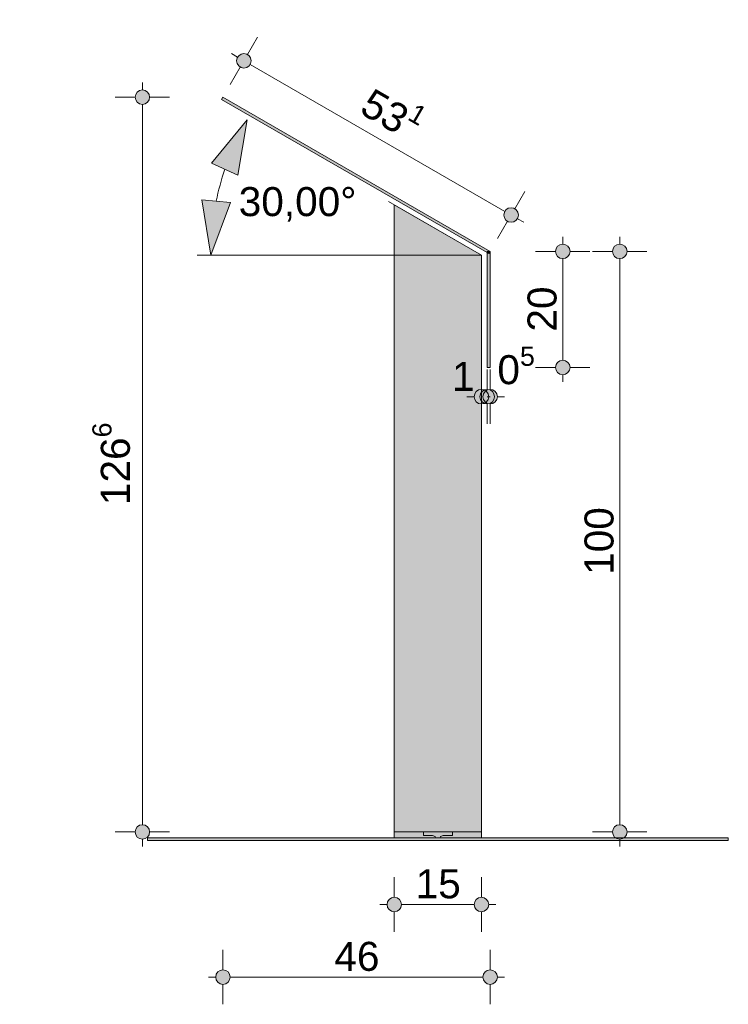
# Model space of a CAD drawing. Header units: millimetres. Extents: x 64850 to 1408875, y -594029 to 57306.
# Tile 58 of 58: x 1407655 to 1408875, y -585870 to -584174. Entities that reach past the tile are written whole.
import ezdxf

# ---------------------------------------------------------------- set-up
doc = ezdxf.new("R2010")
doc.units = ezdxf.units.MM
doc.header["$MEASUREMENT"] = 0
for name, color, linetype, lineweight in [('_MDCP cyfrowa_Nr_pióra__102', 8, 'Continuous', 5), ('_podstawa stalowa_Nr_pióra__1', 7, 'Continuous', 13), ('Konstrukcja - Dachy_Nr_pióra__1', 7, 'Continuous', 13), ('Konstrukcja - Słupy_Nr_pióra__1', 7, 'Continuous', 13), ('Konstrukcja - Ściany zew_Nr_pióra__1', 7, 'Continuous', 13), ('Sytuacja - Teren_Nr_pióra__1', 7, 'Continuous', 13), ('Wnętrze - Umeblowanie_Nr_pióra__1', 7, 'Continuous', 13), ('Wymiarowanie - Ogólne_Nr_pióra__46', 5, 'Continuous', 15)]:
    doc.layers.add(name, color=color, linetype=linetype, lineweight=lineweight)
for name, color, linetype in [('_podstawa stalowa', 7, 'Continuous'), ('Konstrukcja - Dachy', 7, 'Continuous'), ('Konstrukcja - Słupy', 7, 'Continuous'), ('Konstrukcja - Ściany zew', 7, 'Continuous'), ('Sytuacja - Teren', 7, 'Continuous'), ('Wnętrze - Umeblowanie', 7, 'Continuous'), ('Wymiarowanie - Ogólne', 7, 'Continuous')]:
    doc.layers.add(name, color=color, linetype=linetype)
doc.layers.add('Wymiarowanie - Ogólne_Nr_pióra__45', color=7, linetype='Continuous', lineweight=15, true_color=0x40a5ff)
doc.layers.add('Wymiarowanie - Ogólne_Nr_pióra__85', color=7, linetype='Continuous', lineweight=13, true_color=0x80c2ff)
doc.styles.add('STYL_AUTOMATYCZNY_1', font='arial.ttf')
doc.dimstyles.new('STYL_AUTOMATYCZNY__1', dxfattribs={"dimtxt": 50, "dimasz": 47.5, "dimexe": 0.18, "dimexo": 0.0625, "dimgap": 0, "dimtad": 1, "dimtih": 1, "dimtoh": 1, "dimdec": 0, "dimlfac": 0.1, "dimzin": 0, "dimdsep": 46, "dimtxsty": 'STYL_AUTOMATYCZNY_1', "dimblk": 'ARROWHEAD_11', "dimblk1": 'ARROWHEAD_11', "dimblk2": 'ARROWHEAD_11', "dimcen": 0.09, "dimse1": 1, "dimse2": 1, "dimclrd": 256, "dimclre": 256, "dimclrt": 5, "dimazin": 0, "dimtfac": 1, "dimtdec": 4, "dimtmove": 0, "dimatfit": 3, "dimfxl": 1, "dimtolj": 1, "dimtzin": 0, "dimarcsym": 0})
doc.dimstyles.new('STYL_AUTOMATYCZNY__2', dxfattribs={"dimtxt": 50, "dimasz": 47.5, "dimexe": 0.18, "dimexo": 0.0625, "dimgap": 0, "dimtad": 1, "dimdec": 0, "dimlfac": 0.1, "dimzin": 0, "dimdsep": 46, "dimtxsty": 'STYL_AUTOMATYCZNY_1', "dimblk": 'ARROWHEAD_11', "dimblk1": 'ARROWHEAD_11', "dimblk2": 'ARROWHEAD_11', "dimcen": 0.09, "dimse1": 1, "dimse2": 1, "dimclrd": 256, "dimclre": 256, "dimclrt": 5, "dimazin": 0, "dimtfac": 1, "dimtdec": 4, "dimtmove": 0, "dimatfit": 3, "dimfxl": 1, "dimtolj": 1, "dimtzin": 0, "dimarcsym": 0})
doc.dimstyles.new('STYL_AUTOMATYCZNY__4', dxfattribs={"dimtxt": 50, "dimasz": 91.78744, "dimexe": 0.18, "dimexo": 40, "dimgap": 0, "dimtad": 1, "dimtih": 1, "dimtoh": 1, "dimdec": 0, "dimzin": 0, "dimdsep": 46, "dimtxsty": 'STYL_AUTOMATYCZNY_1', "dimblk": 'ARROWHEAD_5', "dimblk1": 'ARROWHEAD_5', "dimblk2": 'ARROWHEAD_5', "dimcen": 0.09, "dimclrd": 256, "dimclre": 256, "dimclrt": 5, "dimazin": 0, "dimtfac": 1, "dimtdec": 4, "dimtmove": 2, "dimatfit": 3, "dimfxl": 1, "dimtolj": 1, "dimtzin": 0, "dimarcsym": 0})

# ---------------------------------------------------------------- blocks, each defined once
blk = doc.blocks.new('ElemPrzekroju_15_3', base_point=(1459898.9, -585572.8))
at = {"layer": 'Konstrukcja - Słupy', "linetype": 'Continuous', "lineweight": 0, "true_color": 0x000000}
blk.add_hatch(color=18, dxfattribs=at).paths.add_polyline_path([(1408300.2, -585572.8), (1408450.2, -585572.8), (1408450.2, -584579.2), (1408300.2, -584492.6)])
at = {"layer": 'Konstrukcja - Słupy_Nr_pióra__1', "color": 7, "linetype": 'Continuous', "lineweight": 13}
for p, q in [((1408300.2, -585572.8), (1408300.2, -584492.6)), ((1408450.2, -584579.2), (1408300.2, -584492.6)), ((1408450.2, -585572.8), (1408450.2, -584579.2)), ((1408300.2, -585572.8), (1408350.2, -585572.8)), ((1408400.2, -585572.8), (1408450.2, -585572.8))]:
    blk.add_line(p, q, dxfattribs=at)
blk = doc.blocks.new('ElemPrzekroju_16_3', base_point=(1459898.9, -585572.8))
at = {"layer": 'Konstrukcja - Ściany zew', "linetype": 'Continuous', "lineweight": 0, "true_color": 0x000000}
for points in [[(1408460.2, -584572.8), (1408460.2, -584772.8), (1408465.2, -584772.8), (1408465.2, -584572.8)], [(1408460.2, -584572.8), (1408460.2, -584574.9), (1408463, -584576.6), (1408465.2, -584572.8)]]:
    blk.add_hatch(color=18, dxfattribs=at).paths.add_polyline_path(points)
at = {"layer": 'Konstrukcja - Ściany zew_Nr_pióra__1', "color": 7, "linetype": 'Continuous', "lineweight": 13}
for p, q in [((1408460.2, -584572.8), (1408460.2, -584574.9)), ((1408465.2, -584572.8), (1408460.2, -584572.8)), ((1408460.2, -584574.9), (1408460.2, -584772.8)), ((1408465.2, -584572.8), (1408465.2, -584772.8)), ((1408465.2, -584772.8), (1408460.2, -584772.8))]:
    blk.add_line(p, q, dxfattribs=at)
blk = doc.blocks.new('ElemPrzekroju_17_3', base_point=(1459898.9, -585572.8))
at = {"layer": 'Konstrukcja - Dachy', "linetype": 'Continuous', "lineweight": 0, "true_color": 0x000000}
blk.add_hatch(color=18, dxfattribs=at).paths.add_polyline_path([(1408005.2, -584307.2), (1408003, -584311), (1408460.2, -584574.9), (1408460.2, -584572.8), (1408465.2, -584572.8)])
at = {"layer": 'Konstrukcja - Dachy_Nr_pióra__1', "color": 7, "linetype": 'Continuous', "lineweight": 13}
for p, q in [((1408003, -584311), (1408005.2, -584307.2)), ((1408003, -584311), (1408460.2, -584574.9)), ((1408005.2, -584307.2), (1408465.2, -584572.8)), ((1408460.2, -584574.9), (1408463, -584576.6)), ((1408463, -584576.6), (1408465.2, -584572.8))]:
    blk.add_line(p, q, dxfattribs=at)
blk = doc.blocks.new('ElemPrzekroju_18_3', base_point=(1459898.9, -585572.8))
at = {"layer": 'Sytuacja - Teren', "linetype": 'Continuous', "lineweight": 0, "true_color": 0x000000}
blk.add_hatch(color=18, dxfattribs=at).paths.add_polyline_path([(1407875.2, -585587.8), (1408875.2, -585587.8), (1408875.2, -585582.8), (1407875.2, -585582.8)])
at = {"layer": 'Sytuacja - Teren_Nr_pióra__1', "color": 7, "linetype": 'Continuous', "lineweight": 13}
for p, q in [((1407875.2, -585582.8), (1408875.2, -585582.8)), ((1407875.2, -585582.8), (1407875.2, -585587.8)), ((1408875.2, -585582.8), (1408875.2, -585587.8)), ((1407875.2, -585587.8), (1408875.2, -585587.8))]:
    blk.add_line(p, q, dxfattribs=at)
blk = doc.blocks.new('ElemPrzekroju_19_3', base_point=(1459898.9, -585572.8))
at = {"layer": '_podstawa stalowa', "linetype": 'Continuous', "lineweight": 0, "true_color": 0x000000}
for points in [[(1408350.2, -585572.8), (1408300.2, -585572.8), (1408300.2, -585582.8), (1408371.3, -585582.8), (1408370.4, -585580.6), (1408366.2, -585578.8), (1408350.2, -585578.8)], [(1408350.2, -585572.8), (1408300.2, -585572.8), (1408300.2, -585582.8), (1408371.3, -585582.8), (1408370.4, -585580.6), (1408366.2, -585578.8), (1408350.2, -585578.8)], [(1408379.9, -585580.6), (1408379, -585582.8), (1408450.2, -585582.8), (1408450.2, -585572.8), (1408400.2, -585572.8), (1408400.2, -585578.8), (1408384.2, -585578.8)], [(1408379.9, -585580.6), (1408379, -585582.8), (1408443.1, -585582.8), (1408450.2, -585572.8), (1408400.2, -585572.8), (1408400.2, -585578.8), (1408384.2, -585578.8)]]:
    blk.add_hatch(color=18, dxfattribs=at).paths.add_polyline_path(points)
at = {"layer": '_podstawa stalowa_Nr_pióra__1', "color": 7, "linetype": 'Continuous', "lineweight": 13}
for p, q in [((1408300.2, -585582.8), (1408300.2, -585572.8)), ((1408450.2, -585582.8), (1408450.2, -585572.8))]:
    blk.add_line(p, q, dxfattribs=at)
blk = doc.blocks.new('ElemPrzekroju_20_3', base_point=(1459898.9, -585572.8))
at = {"layer": 'Wnętrze - Umeblowanie', "linetype": 'Continuous', "lineweight": 0, "true_color": 0x000000}
blk.add_hatch(color=18, dxfattribs=at).paths.add_polyline_path([(1408350.2, -585572.8), (1408350.2, -585578.8), (1408366.2, -585578.8), (1408370.4, -585580.6), (1408371.3, -585582.8), (1408379, -585582.8), (1408379.9, -585580.6), (1408384.2, -585578.8), (1408400.2, -585578.8), (1408400.2, -585572.8)])
at = {"layer": 'Wnętrze - Umeblowanie_Nr_pióra__1', "color": 7, "linetype": 'Continuous', "lineweight": 13}
for p, q in [((1408400.2, -585572.8), (1408350.2, -585572.8)), ((1408350.2, -585572.8), (1408350.2, -585578.8)), ((1408350.2, -585578.8), (1408366.2, -585578.8)), ((1408366.2, -585578.8), (1408370.4, -585580.6)), ((1408370.4, -585580.6), (1408371.3, -585582.8)), ((1408379, -585582.8), (1408379.9, -585580.6)), ((1408379.9, -585580.6), (1408384.2, -585578.8)), ((1408384.2, -585578.8), (1408400.2, -585578.8)), ((1408400.2, -585578.8), (1408400.2, -585572.8))]:
    blk.add_line(p, q, dxfattribs=at)
blk = doc.blocks.new('*D52', base_point=(1459898.9, -585572.8))
at = {"layer": 'Wymiarowanie - Ogólne_Nr_pióra__45', "linetype": 'Continuous', "lineweight": 15, "true_color": 0x40a5ff}
for points in [[(1407992.7, -585822.8), (1407993.6, -585827.6), (1407996.3, -585831.7), (1408000.4, -585834.4), (1408005.2, -585835.3), (1408010, -585834.4), (1408014, -585831.7), (1408016.7, -585827.6), (1408017.7, -585822.8), (1408016.7, -585818), (1408014, -585814), (1408010, -585811.3), (1408005.2, -585810.3), (1408000.4, -585811.3), (1407996.3, -585814), (1407993.6, -585818)], [(1408452.7, -585822.8), (1408453.6, -585827.6), (1408456.3, -585831.7), (1408460.4, -585834.4), (1408465.2, -585835.3), (1408470, -585834.4), (1408474, -585831.7), (1408476.7, -585827.6), (1408477.7, -585822.8), (1408476.7, -585818), (1408474, -585814), (1408470, -585811.3), (1408465.2, -585810.3), (1408460.4, -585811.3), (1408456.3, -585814), (1408453.6, -585818)]]:
    blk.add_hatch(color=161, dxfattribs=at).paths.add_polyline_path(points)
at = {"layer": 'Wymiarowanie - Ogólne_Nr_pióra__45', "color": 161, "linetype": 'Continuous', "lineweight": 15, "true_color": 0x40a5ff}
for centre in [(1408005.2, -585822.8), (1408465.2, -585822.8)]:
    blk.add_circle(centre, 12.5, dxfattribs=at)
at = {"layer": 'Wymiarowanie - Ogólne_Nr_pióra__85', "color": 151, "linetype": 'Continuous', "lineweight": 13, "true_color": 0x80c2ff}
for p, q in [((1408005.2, -585810.3), (1408005.2, -585775.9)), ((1408465.2, -585810.3), (1408465.2, -585775.9)), ((1407980.2, -585822.8), (1407992.7, -585822.8)), ((1408005.2, -585869.7), (1408005.2, -585835.3)), ((1408017.7, -585822.8), (1408452.7, -585822.8)), ((1408465.2, -585869.7), (1408465.2, -585835.3)), ((1408477.7, -585822.8), (1408490.2, -585822.8))]:
    blk.add_line(p, q, dxfattribs=at)
at = {"layer": 'Wymiarowanie - Ogólne_Nr_pióra__46', "color": 5, "lineweight": 15, "insert": (1408197, -585812.8), "char_height": 50, "attachment_point": 7, "style": 'STYL_AUTOMATYCZNY_1'}
blk.add_mtext('\\A1;{\\pql;\\fArial|b0|i0|c238|p0;\\W1.000000;46}', dxfattribs=at)
blk = doc.blocks.new('ARROWHEAD_11')
at = {"color": 0, "linetype": 'Continuous', "lineweight": 0}
blk.add_line((0, 0), (-1, 0), dxfattribs=at)
at = {"color": 0, "linetype": 'Continuous', "lineweight": 0, "const_width": 0.25, "flags": 128}
blk.add_lwpolyline([(-0.125, 0, 1), (0.125, 0, 1)], format="xyb", close=True, dxfattribs=at)
blk = doc.blocks.new('*D53', base_point=(1459898.9, -585572.8))
at = {"layer": 'Wymiarowanie - Ogólne_Nr_pióra__45', "linetype": 'Continuous', "lineweight": 15, "true_color": 0x40a5ff}
for points in [[(1407854, -584307.2), (1407854.9, -584312), (1407857.6, -584316.1), (1407861.7, -584318.8), (1407866.5, -584319.7), (1407871.3, -584318.8), (1407875.3, -584316.1), (1407878, -584312), (1407879, -584307.2), (1407878, -584302.5), (1407875.3, -584298.4), (1407871.3, -584295.7), (1407866.5, -584294.7), (1407861.7, -584295.7), (1407857.6, -584298.4), (1407854.9, -584302.5)], [(1407854, -585572.8), (1407854.9, -585577.6), (1407857.6, -585581.7), (1407861.7, -585584.4), (1407866.5, -585585.3), (1407871.3, -585584.4), (1407875.3, -585581.7), (1407878, -585577.6), (1407879, -585572.8), (1407878, -585568), (1407875.3, -585564), (1407871.3, -585561.3), (1407866.5, -585560.3), (1407861.7, -585561.3), (1407857.6, -585564), (1407854.9, -585568)]]:
    blk.add_hatch(color=161, dxfattribs=at).paths.add_polyline_path(points)
at = {"layer": 'Wymiarowanie - Ogólne_Nr_pióra__45', "color": 161, "linetype": 'Continuous', "lineweight": 15, "true_color": 0x40a5ff}
for centre in [(1407866.5, -584307.2), (1407866.5, -585572.8)]:
    blk.add_circle(centre, 12.5, dxfattribs=at)
at = {"layer": 'Wymiarowanie - Ogólne_Nr_pióra__85', "color": 151, "linetype": 'Continuous', "lineweight": 13, "true_color": 0x80c2ff}
for p, q in [((1407866.5, -584294.7), (1407866.5, -584282.2)), ((1407854, -584307.2), (1407819.6, -584307.2)), ((1407913.4, -584307.2), (1407879, -584307.2)), ((1407866.5, -585560.3), (1407866.5, -584319.7)), ((1407854, -585572.8), (1407819.6, -585572.8)), ((1407913.4, -585572.8), (1407879, -585572.8)), ((1407866.5, -585597.8), (1407866.5, -585585.3))]:
    blk.add_line(p, q, dxfattribs=at)
at = {"layer": 'Wymiarowanie - Ogólne_Nr_pióra__46', "color": 5, "lineweight": 15, "insert": (1407859.6, -585009.8), "char_height": 50, "attachment_point": 7, "rotation": 90, "style": 'STYL_AUTOMATYCZNY_1'}
blk.add_mtext('\\A1;{\\pql;\\fArial|b0|i0|c238|p0;\\W1.000000;126\\fArial|b0|i0|c238|p0;\\W1.000000;\\A1{\\H.66x;\\S6^  ;}}', dxfattribs=at)
blk = doc.blocks.new('*D54', base_point=(1459898.9, -585572.8))
at = {"layer": 'Wymiarowanie - Ogólne_Nr_pióra__45', "linetype": 'Continuous', "lineweight": 15, "true_color": 0x40a5ff}
for points in [[(1408287.7, -585697.8), (1408288.6, -585702.6), (1408291.3, -585706.7), (1408295.4, -585709.4), (1408300.2, -585710.3), (1408305, -585709.4), (1408309, -585706.7), (1408311.7, -585702.6), (1408312.7, -585697.8), (1408311.7, -585693), (1408309, -585689), (1408305, -585686.3), (1408300.2, -585685.3), (1408295.4, -585686.3), (1408291.3, -585689), (1408288.6, -585693)], [(1408437.7, -585697.8), (1408438.6, -585702.6), (1408441.3, -585706.7), (1408445.4, -585709.4), (1408450.2, -585710.3), (1408455, -585709.4), (1408459, -585706.7), (1408461.7, -585702.6), (1408462.7, -585697.8), (1408461.7, -585693), (1408459, -585689), (1408455, -585686.3), (1408450.2, -585685.3), (1408445.4, -585686.3), (1408441.3, -585689), (1408438.6, -585693)]]:
    blk.add_hatch(color=161, dxfattribs=at).paths.add_polyline_path(points)
at = {"layer": 'Wymiarowanie - Ogólne_Nr_pióra__45', "color": 161, "linetype": 'Continuous', "lineweight": 15, "true_color": 0x40a5ff}
for centre in [(1408300.2, -585697.8), (1408450.2, -585697.8)]:
    blk.add_circle(centre, 12.5, dxfattribs=at)
at = {"layer": 'Wymiarowanie - Ogólne_Nr_pióra__85', "color": 151, "linetype": 'Continuous', "lineweight": 13, "true_color": 0x80c2ff}
for p, q in [((1408300.2, -585685.3), (1408300.2, -585650.9)), ((1408450.2, -585685.3), (1408450.2, -585650.9)), ((1408275.2, -585697.8), (1408287.7, -585697.8)), ((1408312.7, -585697.8), (1408437.7, -585697.8)), ((1408462.7, -585697.8), (1408475.2, -585697.8)), ((1408300.2, -585744.7), (1408300.2, -585710.3)), ((1408450.2, -585744.7), (1408450.2, -585710.3))]:
    blk.add_line(p, q, dxfattribs=at)
at = {"layer": 'Wymiarowanie - Ogólne_Nr_pióra__46', "color": 5, "lineweight": 15, "insert": (1408337, -585687.8), "char_height": 50, "attachment_point": 7, "style": 'STYL_AUTOMATYCZNY_1'}
blk.add_mtext('\\A1;{\\pql;\\fArial|b0|i0|c238|p0;\\W1.000000;15}', dxfattribs=at)
blk = doc.blocks.new('*D55', base_point=(1459898.9, -585572.8))
at = {"layer": 'Wymiarowanie - Ogólne_Nr_pióra__45', "linetype": 'Continuous', "lineweight": 15, "true_color": 0x40a5ff}
for points in [[(1408577.7, -584572.8), (1408578.6, -584577.6), (1408581.3, -584581.7), (1408585.4, -584584.4), (1408590.2, -584585.3), (1408595, -584584.4), (1408599, -584581.7), (1408601.7, -584577.6), (1408602.7, -584572.8), (1408601.7, -584568), (1408599, -584564), (1408595, -584561.3), (1408590.2, -584560.3), (1408585.4, -584561.3), (1408581.3, -584564), (1408578.6, -584568)], [(1408577.7, -584772.8), (1408578.6, -584777.6), (1408581.3, -584781.7), (1408585.4, -584784.4), (1408590.2, -584785.3), (1408595, -584784.4), (1408599, -584781.7), (1408601.7, -584777.6), (1408602.7, -584772.8), (1408601.7, -584768), (1408599, -584764), (1408595, -584761.3), (1408590.2, -584760.3), (1408585.4, -584761.3), (1408581.3, -584764), (1408578.6, -584768)]]:
    blk.add_hatch(color=161, dxfattribs=at).paths.add_polyline_path(points)
at = {"layer": 'Wymiarowanie - Ogólne_Nr_pióra__45', "color": 161, "linetype": 'Continuous', "lineweight": 15, "true_color": 0x40a5ff}
for centre in [(1408590.2, -584572.8), (1408590.2, -584772.8)]:
    blk.add_circle(centre, 12.5, dxfattribs=at)
at = {"layer": 'Wymiarowanie - Ogólne_Nr_pióra__85', "color": 151, "linetype": 'Continuous', "lineweight": 13, "true_color": 0x80c2ff}
for p, q in [((1408590.2, -584560.3), (1408590.2, -584547.8)), ((1408577.7, -584572.8), (1408543.3, -584572.8)), ((1408637.1, -584572.8), (1408602.7, -584572.8)), ((1408590.2, -584760.3), (1408590.2, -584585.3)), ((1408577.7, -584772.8), (1408543.3, -584772.8)), ((1408590.2, -584797.8), (1408590.2, -584785.3)), ((1408637.1, -584772.8), (1408602.7, -584772.8))]:
    blk.add_line(p, q, dxfattribs=at)
at = {"layer": 'Wymiarowanie - Ogólne_Nr_pióra__46', "color": 5, "lineweight": 15, "insert": (1408580.2, -584711), "char_height": 50, "attachment_point": 7, "rotation": 90, "style": 'STYL_AUTOMATYCZNY_1'}
blk.add_mtext('\\A1;{\\pql;\\fArial|b0|i0|c238|p0;\\W1.000000;20}', dxfattribs=at)
blk = doc.blocks.new('*D56', base_point=(1459898.9, -585572.8))
at = {"layer": 'Wymiarowanie - Ogólne_Nr_pióra__45', "linetype": 'Continuous', "lineweight": 15, "true_color": 0x40a5ff}
for points in [[(1408028.8, -584244.6), (1408029.8, -584249.4), (1408032.5, -584253.5), (1408036.5, -584256.2), (1408041.3, -584257.1), (1408046.1, -584256.2), (1408050.2, -584253.5), (1408052.9, -584249.4), (1408053.8, -584244.6), (1408052.9, -584239.8), (1408050.2, -584235.8), (1408046.1, -584233.1), (1408041.3, -584232.1), (1408036.5, -584233.1), (1408032.5, -584235.8), (1408029.8, -584239.8)], [(1408488.8, -584510.2), (1408489.8, -584515), (1408492.5, -584519), (1408496.5, -584521.8), (1408501.3, -584522.7), (1408506.1, -584521.8), (1408510.2, -584519), (1408512.9, -584515), (1408513.8, -584510.2), (1408512.9, -584505.4), (1408510.2, -584501.4), (1408506.1, -584498.7), (1408501.3, -584497.7), (1408496.5, -584498.7), (1408492.5, -584501.4), (1408489.8, -584505.4)]]:
    blk.add_hatch(color=161, dxfattribs=at).paths.add_polyline_path(points)
at = {"layer": 'Wymiarowanie - Ogólne_Nr_pióra__45', "color": 161, "linetype": 'Continuous', "lineweight": 15, "true_color": 0x40a5ff}
for centre in [(1408041.3, -584244.6), (1408501.3, -584510.2)]:
    blk.add_circle(centre, 12.5, dxfattribs=at)
at = {"layer": 'Wymiarowanie - Ogólne_Nr_pióra__85', "color": 151, "linetype": 'Continuous', "lineweight": 13, "true_color": 0x80c2ff}
for p, q in [((1408047.6, -584233.8), (1408064.8, -584204)), ((1408019.7, -584232.1), (1408030.5, -584238.4)), ((1408017.9, -584285.2), (1408035.1, -584255.5)), ((1408052.1, -584250.9), (1408490.5, -584504)), ((1408507.6, -584499.4), (1408524.8, -584469.6)), ((1408512.1, -584516.5), (1408523, -584522.7)), ((1408477.9, -584550.8), (1408495.1, -584521))]:
    blk.add_line(p, q, dxfattribs=at)
at = {"layer": 'Wymiarowanie - Ogólne_Nr_pióra__46', "color": 5, "lineweight": 15, "insert": (1408230.8, -584346.1), "char_height": 50, "attachment_point": 7, "rotation": 330, "style": 'STYL_AUTOMATYCZNY_1'}
blk.add_mtext('\\A1;{\\pql;\\fArial|b0|i0|c238|p0;\\W1.000000;53\\fArial|b0|i0|c238|p0;\\W1.000000;\\A1{\\H.66x;\\S1^  ;}}', dxfattribs=at)
blk = doc.blocks.new('*D57', base_point=(1459898.9, -585572.8))
at = {"layer": 'Wymiarowanie - Ogólne_Nr_pióra__45', "linetype": 'Continuous', "lineweight": 15, "true_color": 0x40a5ff}
for points in [[(1408675.8, -584572.8), (1408676.7, -584577.6), (1408679.4, -584581.7), (1408683.5, -584584.4), (1408688.3, -584585.3), (1408693, -584584.4), (1408697.1, -584581.7), (1408699.8, -584577.6), (1408700.8, -584572.8), (1408699.8, -584568), (1408697.1, -584564), (1408693, -584561.3), (1408688.3, -584560.3), (1408683.5, -584561.3), (1408679.4, -584564), (1408676.7, -584568)], [(1408675.8, -585572.8), (1408676.7, -585577.6), (1408679.4, -585581.7), (1408683.5, -585584.4), (1408688.3, -585585.3), (1408693, -585584.4), (1408697.1, -585581.7), (1408699.8, -585577.6), (1408700.8, -585572.8), (1408699.8, -585568), (1408697.1, -585564), (1408693, -585561.3), (1408688.3, -585560.3), (1408683.5, -585561.3), (1408679.4, -585564), (1408676.7, -585568)]]:
    blk.add_hatch(color=161, dxfattribs=at).paths.add_polyline_path(points)
at = {"layer": 'Wymiarowanie - Ogólne_Nr_pióra__45', "color": 161, "linetype": 'Continuous', "lineweight": 15, "true_color": 0x40a5ff}
for centre in [(1408688.3, -584572.8), (1408688.3, -585572.8)]:
    blk.add_circle(centre, 12.5, dxfattribs=at)
at = {"layer": 'Wymiarowanie - Ogólne_Nr_pióra__85', "color": 151, "linetype": 'Continuous', "lineweight": 13, "true_color": 0x80c2ff}
for p, q in [((1408688.3, -584560.3), (1408688.3, -584547.8)), ((1408675.8, -584572.8), (1408641.4, -584572.8)), ((1408735.1, -584572.8), (1408700.8, -584572.8)), ((1408688.3, -585560.3), (1408688.3, -584585.3)), ((1408675.8, -585572.8), (1408641.4, -585572.8)), ((1408735.1, -585572.8), (1408700.8, -585572.8)), ((1408688.3, -585597.8), (1408688.3, -585585.3))]:
    blk.add_line(p, q, dxfattribs=at)
at = {"layer": 'Wymiarowanie - Ogólne_Nr_pióra__46', "color": 5, "lineweight": 15, "insert": (1408678.3, -585130), "char_height": 50, "attachment_point": 7, "rotation": 90, "style": 'STYL_AUTOMATYCZNY_1'}
blk.add_mtext('\\A1;{\\pql;\\fArial|b0|i0|c238|p0;\\W1.000000;100}', dxfattribs=at)
blk = doc.blocks.new('*D58', base_point=(1459898.9, -585572.8))
at = {"layer": 'Wymiarowanie - Ogólne_Nr_pióra__45', "linetype": 'Continuous', "lineweight": 15, "true_color": 0x40a5ff}
for points in [[(1408437.7, -584823.1), (1408438.6, -584827.9), (1408441.3, -584832), (1408445.4, -584834.7), (1408450.2, -584835.6), (1408455, -584834.7), (1408459, -584832), (1408461.7, -584827.9), (1408462.7, -584823.1), (1408461.7, -584818.3), (1408459, -584814.3), (1408455, -584811.6), (1408450.2, -584810.6), (1408445.4, -584811.6), (1408441.3, -584814.3), (1408438.6, -584818.3)], [(1408447.7, -584823.1), (1408448.6, -584827.9), (1408451.3, -584832), (1408455.4, -584834.7), (1408460.2, -584835.6), (1408465, -584834.7), (1408469, -584832), (1408471.7, -584827.9), (1408472.7, -584823.1), (1408471.7, -584818.3), (1408469, -584814.3), (1408465, -584811.6), (1408460.2, -584810.6), (1408455.4, -584811.6), (1408451.3, -584814.3), (1408448.6, -584818.3)], [(1408452.7, -584823.1), (1408453.6, -584827.9), (1408456.3, -584832), (1408460.4, -584834.7), (1408465.2, -584835.6), (1408470, -584834.7), (1408474, -584832), (1408476.7, -584827.9), (1408477.7, -584823.1), (1408476.7, -584818.3), (1408474, -584814.3), (1408470, -584811.6), (1408465.2, -584810.6), (1408460.4, -584811.6), (1408456.3, -584814.3), (1408453.6, -584818.3)]]:
    blk.add_hatch(color=161, dxfattribs=at).paths.add_polyline_path(points)
at = {"layer": 'Wymiarowanie - Ogólne_Nr_pióra__45', "color": 161, "linetype": 'Continuous', "lineweight": 15, "true_color": 0x40a5ff}
for centre in [(1408450.2, -584823.1), (1408460.2, -584823.1)]:
    blk.add_circle(centre, 12.5, dxfattribs=at)
at = {"layer": 'Wymiarowanie - Ogólne_Nr_pióra__85', "color": 151, "linetype": 'Continuous', "lineweight": 13, "true_color": 0x80c2ff}
for p, q in [((1408450.2, -584810.6), (1408450.2, -584776.2)), ((1408460.2, -584810.6), (1408460.2, -584776.2)), ((1408425.2, -584823.1), (1408437.7, -584823.1)), ((1408450.2, -584823.1), (1408450.2, -584823.1)), ((1408450.2, -584870), (1408450.2, -584835.6)), ((1408460.2, -584870), (1408460.2, -584835.6))]:
    blk.add_line(p, q, dxfattribs=at)
at = {"layer": 'Wymiarowanie - Ogólne_Nr_pióra__46', "color": 5, "lineweight": 15, "insert": (1408399.5, -584813.1), "char_height": 50, "attachment_point": 7, "style": 'STYL_AUTOMATYCZNY_1'}
blk.add_mtext('\\A1;{\\pql;\\fArial|b0|i0|c238|p0;\\W1.000000;1}', dxfattribs=at)
blk = doc.blocks.new('*D59', base_point=(1459898.9, -585572.8))
at = {"layer": 'Wymiarowanie - Ogólne_Nr_pióra__45', "linetype": 'Continuous', "lineweight": 15, "true_color": 0x40a5ff}
for points in [[(1408437.7, -584823.1), (1408438.6, -584827.9), (1408441.3, -584832), (1408445.4, -584834.7), (1408450.2, -584835.6), (1408455, -584834.7), (1408459, -584832), (1408461.7, -584827.9), (1408462.7, -584823.1), (1408461.7, -584818.3), (1408459, -584814.3), (1408455, -584811.6), (1408450.2, -584810.6), (1408445.4, -584811.6), (1408441.3, -584814.3), (1408438.6, -584818.3)], [(1408447.7, -584823.1), (1408448.6, -584827.9), (1408451.3, -584832), (1408455.4, -584834.7), (1408460.2, -584835.6), (1408465, -584834.7), (1408469, -584832), (1408471.7, -584827.9), (1408472.7, -584823.1), (1408471.7, -584818.3), (1408469, -584814.3), (1408465, -584811.6), (1408460.2, -584810.6), (1408455.4, -584811.6), (1408451.3, -584814.3), (1408448.6, -584818.3)], [(1408452.7, -584823.1), (1408453.6, -584827.9), (1408456.3, -584832), (1408460.4, -584834.7), (1408465.2, -584835.6), (1408470, -584834.7), (1408474, -584832), (1408476.7, -584827.9), (1408477.7, -584823.1), (1408476.7, -584818.3), (1408474, -584814.3), (1408470, -584811.6), (1408465.2, -584810.6), (1408460.4, -584811.6), (1408456.3, -584814.3), (1408453.6, -584818.3)]]:
    blk.add_hatch(color=161, dxfattribs=at).paths.add_polyline_path(points)
at = {"layer": 'Wymiarowanie - Ogólne_Nr_pióra__45', "color": 161, "linetype": 'Continuous', "lineweight": 15, "true_color": 0x40a5ff}
for centre in [(1408460.2, -584823.1), (1408465.2, -584823.1)]:
    blk.add_circle(centre, 12.5, dxfattribs=at)
at = {"layer": 'Wymiarowanie - Ogólne_Nr_pióra__85', "color": 151, "linetype": 'Continuous', "lineweight": 13, "true_color": 0x80c2ff}
for p, q in [((1408460.2, -584810.6), (1408460.2, -584776.2)), ((1408465.2, -584810.6), (1408465.2, -584776.2)), ((1408460.2, -584823.1), (1408465.2, -584823.1)), ((1408460.2, -584870), (1408460.2, -584835.6)), ((1408465.2, -584870), (1408465.2, -584835.6)), ((1408477.7, -584823.1), (1408490.2, -584823.1))]:
    blk.add_line(p, q, dxfattribs=at)
at = {"layer": 'Wymiarowanie - Ogólne_Nr_pióra__46', "color": 5, "lineweight": 15, "insert": (1408477.7, -584816.2), "char_height": 50, "attachment_point": 7, "style": 'STYL_AUTOMATYCZNY_1'}
blk.add_mtext('\\A1;{\\pql;\\fArial|b0|i0|c238|p0;\\W1.000000;0\\fArial|b0|i0|c238|p0;\\W1.000000;\\A1{\\H.66x;\\S5^  ;}}', dxfattribs=at)
blk = doc.blocks.new('*D60', base_point=(1459898.9, -585572.8))
at = {"layer": 'Wymiarowanie - Ogólne_Nr_pióra__45', "linetype": 'Continuous', "lineweight": 15, "true_color": 0x40a5ff}
for points in [[(1408046.7, -584346.2), (1407985.6, -584421), (1408031.1, -584441.5)], [(1407984.3, -584579.2), (1408018.5, -584488.8), (1407968.7, -584483.8)]]:
    blk.add_hatch(color=161, dxfattribs=at).paths.add_polyline_path(points)
at = {"layer": 'Wymiarowanie - Ogólne_Nr_pióra__45', "color": 161, "linetype": 'Continuous', "lineweight": 15, "true_color": 0x40a5ff}
for p, q in [((1408046.7, -584346.2), (1407985.6, -584421)), ((1408046.7, -584346.2), (1408031.1, -584441.5)), ((1408031.1, -584441.5), (1407985.6, -584421)), ((1407968.7, -584483.8), (1408018.5, -584488.8)), ((1407984.3, -584579.2), (1407968.7, -584483.8)), ((1407984.3, -584579.2), (1408018.5, -584488.8))]:
    blk.add_line(p, q, dxfattribs=at)
at = {"layer": 'Wymiarowanie - Ogólne_Nr_pióra__85', "color": 151, "linetype": 'Continuous', "lineweight": 13, "true_color": 0x80c2ff}
blk.add_arc((1408450.2, -584579.2), 465.9, 161.4927, 168.5073, dxfattribs=at)
at = {"layer": 'Wymiarowanie - Ogólne_Nr_pióra__46', "color": 5, "lineweight": 15, "insert": (1408032.4, -584521.4), "char_height": 50, "attachment_point": 7, "style": 'STYL_AUTOMATYCZNY_1'}
blk.add_mtext('\\A1;{\\pql;\\fArial|b0|i0|c238|p0;\\W1.000000;30,00°}', dxfattribs=at)
blk = doc.blocks.new('ARROWHEAD_5')
at = {"linetype": 'Continuous', "lineweight": 0}
blk.add_hatch(color=0, dxfattribs=at).paths.add_polyline_path([(-1, 0.2679), (0, 0), (-1, -0.2679)])
at = {"color": 0, "linetype": 'Continuous', "lineweight": 0}
blk.add_line((0, 0), (-1, 0), dxfattribs=at)

msp = doc.modelspace()

# ---------------------------------------------------------------- linework, layer by layer
at = {"layer": '_MDCP cyfrowa_Nr_pióra__102', "color": 8, "linetype": 'Continuous', "lineweight": 5}
for q in [(1408290.1, -584486.7), (1407961, -584579.2), (1408290.1, -584579.2)]:
    msp.add_line((1408450.2, -584579.2), q, dxfattribs=at)

# ---------------------------------------------------------------- block references
at = {"layer": '_podstawa stalowa', "lineweight": 0}
msp.add_blockref('ElemPrzekroju_19_3', (1459898.9, -585572.8), dxfattribs=at)
at = {"layer": 'Konstrukcja - Dachy', "lineweight": 0}
msp.add_blockref('ElemPrzekroju_17_3', (1459898.9, -585572.8), dxfattribs=at)
at = {"layer": 'Konstrukcja - Słupy', "lineweight": 0}
msp.add_blockref('ElemPrzekroju_15_3', (1459898.9, -585572.8), dxfattribs=at)
at = {"layer": 'Konstrukcja - Ściany zew', "lineweight": 0}
msp.add_blockref('ElemPrzekroju_16_3', (1459898.9, -585572.8), dxfattribs=at)
at = {"layer": 'Sytuacja - Teren', "lineweight": 0}
msp.add_blockref('ElemPrzekroju_18_3', (1459898.9, -585572.8), dxfattribs=at)
at = {"layer": 'Wnętrze - Umeblowanie', "lineweight": 0}
msp.add_blockref('ElemPrzekroju_20_3', (1459898.9, -585572.8), dxfattribs=at)

# ---------------------------------------------------------------- dimensions: what is measured, and where the dimension line sits
at = {"layer": 'Wymiarowanie - Ogólne', "color": 151, "linetype": 'Continuous', "lineweight": 13, "true_color": 0x80c2ff}
for base, p1, p2, angle, picture, middle, turn in [((1408501.3, -584510.2), (1408005.2, -584307.2), (1408465.2, -584572.8), 330, '*D56', (1408336.1, -584374.4), 330), ((1407866.5, -584307.2), (1408300.2, -585572.8), (1408005.2, -584307.2), 90, '*D53', (1407831.5, -584885.4), 90), ((1408688.3, -584572.8), (1408450.2, -585572.8), (1408465.2, -584572.8), 90, '*D57', (1408653.3, -585072.9), 90), ((1408590.2, -584572.8), (1408465.2, -584772.8), (1408465.2, -584572.8), 90, '*D55', (1408555.2, -584672.9), 90)]:
    dim = msp.add_linear_dim(base=base, p1=p1, p2=p2, angle=angle, dimstyle='STYL_AUTOMATYCZNY__2', dxfattribs=at)
    dim.commit()
    dim.dimension.update_dxf_attribs({"geometry": picture, "text_midpoint": middle, "dimtype": 160, "text_rotation": turn})
for base, p1, p2, picture, middle in [((1408465.2, -585822.8), (1408005.2, -584307.2), (1408465.2, -584572.8), '*D52', (1408235.1, -585787.8)), ((1408460.2, -584823.1), (1408450.2, -584579.2), (1408460.2, -584772.8), '*D58', (1408418.6, -584788.1)), ((1408465.1778882, -584823.119574), (1408460.1778882, -584772.8164348), (1408465.1778882, -584772.8164348), '*D59', (1408564.0176367, -584788.1195739)), ((1408450.2, -585697.8), (1408300.2, -585572.8), (1408450.2, -585572.8), '*D54', (1408375.1, -585662.8))]:
    dim = msp.add_linear_dim(base=base, p1=p1, p2=p2, dimstyle='STYL_AUTOMATYCZNY__1', dxfattribs=at)
    dim.commit()
    dim.dimension.update_dxf_attribs({"geometry": picture, "text_midpoint": middle, "dimtype": 160})
dim = msp.add_angular_dim_3p(base=(1408000.1277, -584458.5656), center=(1408450.1779, -584579.1562), p1=(1407960.989, -584579.1562), p2=(1408290.1085, -584486.7401), dimstyle='STYL_AUTOMATYCZNY__4', dxfattribs=at)
dim.commit()
dim.dimension.update_dxf_attribs({"geometry": '*D60', "text_midpoint": (1408129.4871, -584496.4486), "dimtype": 165})

doc.saveas('drawing.dxf')
